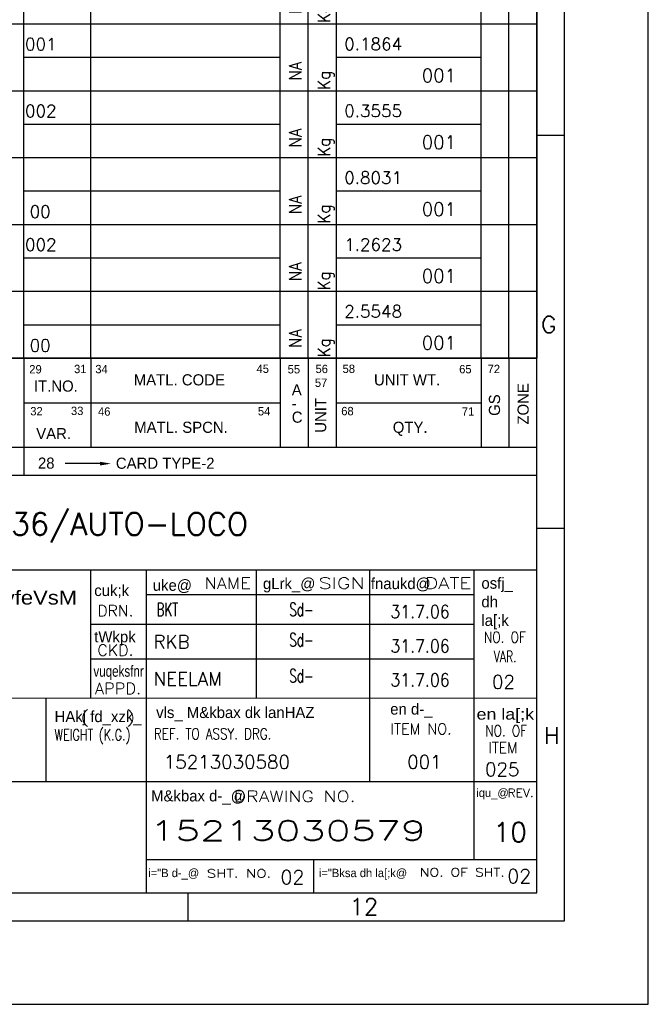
# Model space of a CAD drawing. Extents: x -3982 to 223, y 1410 to 4380.
# Tile 7 of 9: x -340 to 223, y 1410 to 2293. Entities that reach past the tile are written whole.
import ezdxf
from ezdxf.enums import TextEntityAlignment as Align

# ---------------------------------------------------------------- set-up
doc = ezdxf.new("R2010")
doc.units = 0
doc.header["$MEASUREMENT"] = 0
doc.layers.get('0').update_dxf_attribs({"linetype": 'CONTINUOUS'})
doc.layers.add('4', color=6, linetype='CONTINUOUS')
doc.styles.add('HINDI', font='hindi')
doc.styles.add('ROMANS', font='romans')

# ---------------------------------------------------------------- blocks, each defined once
blk = doc.blocks.new('A1')
for p, q in [((841, 0), (841, 594)), ((826, 15), (826, 579)), ((821, 20), (821, 574)), ((821, 156), (826, 156)), ((651, 95), (821, 95)), ((821, 85.5), (826, 85.5)), ((651, 78), (821, 78)), ((741, 55), (741, 78)), ((751, 20), (751, 78)), ((770.76, 55), (770.76, 78)), ((791.05, 40), (791.05, 78)), ((809.8, 26), (809.8, 78)), ((751, 73.59), (809.8, 73.59)), ((741, 68.21), (809.8, 68.21)), ((741, 62.04), (809.8, 62.04)), ((20, 54.72), (821, 55)), ((733, 40), (733, 54.97)), ((751, 20), (751, 55)), ((651, 40), (821, 40)), ((751, 26), (821, 26)), ((781, 20), (781, 26)), ((20, 20), (821, 20)), ((758.42, 20), (758.42, 15)), ((14.92, 15), (826, 15)), ((0, 0), (841, 0))]:
    blk.add_line(p, q)
at = {"color": 5}
for p, q in [((821, 116), (579, 116)), ((729, 116), (729, 100)), ((741, 116), (741, 100)), ((775, 116), (775, 100)), ((780, 116), (780, 100)), ((785, 116), (785, 100)), ((811, 116), (811, 100)), ((816, 116), (816, 100)), ((729, 108), (775, 108)), ((785, 108), (811, 108)), ((579, 100), (821, 100)), ((729, 100), (729, 95)), ((742.65, 97.06), (736.42, 97.06))]:
    blk.add_line(p, q, dxfattribs=at)
blk.add_solid([(742.65, 97.39), (742.65, 96.72), (744.65, 97.06)], dxfattribs=at)
for s, height, style, p in [('G', 3, 'ROMANS', (821.79, 120.51)), ('uke@', 2, 'HINDI', (752.13, 74.23)), ('gLrk_@', 2, 'HINDI', (771.89, 74.53)), ('fnaukd@', 2, 'HINDI', (791.24, 74.53)), ('osfj_ ', 2, 'HINDI', (811.07, 74.6)), ('cuk;k', 2, 'HINDI', (741.63, 73.29)), ('dh', 2, 'HINDI', (811.07, 71.26)), ('la[;k', 2, 'HINDI', (811.07, 67.93)), ('tWkpk', 2, 'HINDI', (741.63, 64.98)), ('vls_ M&kbax dk lanHAZ', 2, 'HINDI', (752.74, 51.39)), ('en d-_', 2, 'HINDI', (794.71, 52.01)), ('HAkj fd_xzk_', 2, 'HINDI', (734.52, 50.66)), ('H', 3, 'ROMANS', (822.27, 46.74)), ('M&kbax d-_@', 2, 'HINDI', (751.83, 36.42)), ('iqu_@', 1.5, 'HINDI', (810.15, 37.22)), ('i="B d-_@', 1.5, 'HINDI', (751.3, 22.83)), ('i="Bksa dh la[;k@', 1.5, 'HINDI', (781.91, 22.83)), ('12', 3, 'ROMANS', (787.42, 16.02))]:
    blk.add_text(s, height=height, dxfattribs=dict(style=style)).set_placement(p)
for s, height, p in [('29', 1.5, (729.98, 113.25)), ('31', 1.5, (738.01, 113.3)), ('34', 1.5, (741.82, 113.28)), ('MATL. CODE', 2, (748.72, 111.1)), ('45', 1.5, (770.74, 113.34)), ('55', 1.5, (776.32, 113.25)), ('56', 1.5, (781.32, 113.31)), ('58', 1.5, (786.17, 113.33)), ('65', 1.5, (807.08, 113.27)), ('72', 1.5, (812.18, 113.3)), ('IT.NO.', 2, (730.81, 109.98)), ('57', 1.5, (781.2, 110.83)), ('UNIT WT.', 2, (791.8, 111.1)), ('A', 2, (777.06, 109.31)), ('32', 1.5, (730.15, 105.72)), ('33', 1.5, (737.45, 105.78)), ('46', 1.5, (742.3, 105.66)), ('54', 1.5, (770.98, 105.71)), ('-', 2, (777.06, 106.85)), ('C', 2, (777.06, 104.4)), ('68', 1.5, (785.93, 105.74)), ('71', 1.5, (807.56, 105.66)), ('MATL. SPCN.', 2, (748.8, 102.58)), ('QTY.', 2, (795.17, 102.58)), ('VAR.', 2, (731.22, 101.45)), ('28', 2, (731.53, 96.15)), ('CARD TYPE-2', 2, (745.51, 96.13))]:
    blk.add_text(s, height=height, dxfattribs=at).set_placement(p)
for s, p in [('ZONE', (819.55, 104.07)), ('UNIT', (783.23, 102.6)), ('GS', (814.41, 105.63))]:
    blk.add_text(s, height=2, rotation=90, dxfattribs=at).set_placement(p)
for s, height, style, width, p, p2 in [('NAME', 2, 'ROMANS', 1.074681, (761.42, 74.59), (769.71, 74.59)), ('SIGN', 2, 'ROMANS', 1.299241, (781.88, 74.59), (790.17, 74.59)), ('DATE', 2, 'ROMANS', 1.209016, (800.97, 74.59), (809.26, 74.59)), ('HAkjr gsoh bysfDV&dYl fyfeVsM', 2.5, 'HINDI', 0.946251, (681.78, 71.76), (738.55, 71.76)), ('DRN.', 2, 'ROMANS', 0.970207, (742.2, 69.65), (748.66, 69.65)), ('NO. OF', 2, 'ROMANS', 0.690303, (811.52, 64.89), (819.02, 64.89)), ('CKD.', 2, 'ROMANS', 0.984268, (742.2, 62.58), (748.66, 62.58)), ('VAR.', 2, 'ROMANS', 0.688727, (813.27, 61.43), (817.4, 61.43)), ('vuqeksfnr', 2, 'HINDI', 0.654239, (741.48, 58.8), (750.51, 58.8)), ('APPD.', 2, 'ROMANS', 1.000565, (741.76, 55.68), (750.05, 55.68)), ('en la[;k', 2, 'HINDI', 0.880246, (810.2, 51.1), (820.51, 51.1)), ('  (   )', 2, 'ROMANS', 1.107256, (735.39, 50.54), (749, 50.54)), ('WEIGHT (K.G.)', 2, 'ROMANS', 0.658231, (734.52, 47.38), (748.13, 47.38)), ('REF. TO ASSY. DRG.', 2, 'ROMANS', 0.682905, (752.33, 47.54), (773.41, 47.54)), ('ITEM NO.', 2, 'ROMANS', 0.835847, (794.74, 48.43), (805.72, 48.43)), ('NO. OF', 2, 'ROMANS', 0.690303, (811.75, 48.08), (819.25, 48.08)), ('ITEM', 2, 'ROMANS', 0.872673, (812.32, 45.08), (817.55, 45.08)), ('DRAWING NO.', 2, 'ROMANS', 1.113331, (766.66, 36.33), (788.5, 36.33)), ('REV.', 1.5, 'ROMANS', 1.033091, (815.74, 37.21), (820.47, 37.21)), ('SHT. NO.', 1.5, 'ROMANS', 1.160732, (761.84, 22.74), (773.37, 22.74)), ('NO. OF SHT.', 1.5, 'ROMANS', 1.065431, (800.04, 22.95), (815.26, 22.95))]:
    blk.add_text(s, height=height, dxfattribs=dict(style=style, width=width)).set_placement(p, p2, align=Align.FIT)
at = {"color": 7, "style": 'ROMANS'}
for tag, p, height, rotation, width in [('DRG_NO', (70.98, 574.89), 3.5, 180, 1.5), ('SHTNO', (8.61, 117.92), 2.8, 90, 0.8), ('REV_NO', (8.63, 108.63), 2.8, 90, 0.8), ('DRG_NO', (8.71, 80.28), 2.8, 90, 0.8)]:
    blk.add_attdef(tag, p, '', height=height, rotation=rotation, dxfattribs=dict(at, width=width))
for tag, p, height in [('PRODUCT', (716.23, 84.23), 4), ('DRN_SIGN', (771.9, 69.28), 1), ('CHD_SIGN', (771.96, 63.16), 1), ('APP_SIGN', (772.82, 56.2), 1), ('TITLE1', (671.74, 29.77), 3.5), ('TITLE2', (671.74, 23.56), 3.5)]:
    blk.add_attdef(tag, p, '', height=height, dxfattribs=at)
for tag, height, p in [('DRN_BY', 2, (760.21, 70.76)), ('DRN_DATE', 1.8, (800.06, 70.27)), ('CHD_BY', 2, (760.21, 64.75)), ('CHD_DATE', 1.8, (799.97, 64.76)), ('APP_BY', 2, (760.21, 58.75)), ('APP_DATE', 1.8, (799.97, 58.26)), ('NOVAR', 2.5, (815.81, 58.17)), ('SCALE', 2.5, (722.76, 43.84)), ('REFTOASSY', 2.5, (769.43, 43.23)), ('ITNO', 2.5, (800.09, 43.23)), ('NOIT', 2.5, (815.89, 42.76)), ('REV_NO', 3.5, (816.23, 30.9)), ('SHTNO', 2.5, (777.17, 22.83)), ('NOSHT', 2.5, (817.85, 23.01))]:
    blk.add_attdef(tag, text='', height=height, dxfattribs=at).set_placement(p, align=Align.MIDDLE)
at = {"color": 7, "style": 'ROMANS', "width": 0.8}
blk.add_attdef('WEIGHT', text='', height=2.3, dxfattribs=at).set_placement((741.21, 43.59), align=Align.MIDDLE)
at = {"color": 7, "style": 'ROMANS', "width": 1.5}
blk.add_attdef('DRG_NO', (751.63, 29.41), '', height=3.5, dxfattribs=at)
blk = doc.blocks.new('var3_btemplate')
at = {"color": 3}
for p, q in [((-278, 12), (0, 12)), ((-278, 0), (-278, 12)), ((-266, 0), (-266, 12)), ((-254, 0), (-254, 12)), ((-242, 0), (-242, 12)), ((-212, 0), (-212, 12)), ((-204, 0), (-204, 12)), ((-191, 0), (-191, 12)), ((-142, 0), (-142, 12)), ((-137.04, 0), (-137.04, 12)), ((-92, 0), (-92, 12)), ((-80, 0), (-80, 12)), ((-46, 0), (-46, 12)), ((-41.01, 0), (-41.01, 12)), ((-35.94, 0), (-35.94, 12)), ((-10, 0), (-10, 12)), ((-5, 0), (-5, 12)), ((0, 12), (0, 0)), ((-92, 6), (-46, 6)), ((-35.94, 6), (-10, 6)), ((-278, 0), (0, 0))]:
    blk.add_line(p, q, dxfattribs=at)
at = {"style": 'ROMANS', "width": 0.9, "flags": 4}
for tag, p in [('UT_O_QTY', (-37.05, 0.19)), ('A/C', (-42.21, 1.84)), ('GS', (-6, 3)), ('ZONE', (-1.14, -0.09))]:
    blk.add_attdef(tag, p, '', height=2.2, rotation=90, dxfattribs=at)
at = {"style": 'ROMANS', "width": 0.65, "flags": 4}
blk.add_attdef('ITEM_DESC', (-190.44, 7.11), '', height=2, dxfattribs=at)
at = {"style": 'ROMANS', "flags": 4}
for tag, p in [('ITEM_NO', (-91.78, 7.25)), ('MAT_CODE', (-79.25, 7.43)), ('IT_NO', (-203.15, 4.41)), ('MAT_SPEC', (-79.12, 1.33)), ('QTY', (-34.27, 2.23)), ('IT_VAR', (-90.96, 1.17))]:
    blk.add_attdef(tag, p, '', height=2.2, dxfattribs=at)
at = {"style": 'ROMANS'}
blk.add_attdef('WEIGHT', text='', height=2.2, dxfattribs=at).set_placement((-34.53, 6.62), align=Align.BOTTOM_LEFT)
at = {"style": 'ROMANS', "flags": 4}
for tag, p in [('VAR_2', (-272.21, 4.33)), ('VAR_1', (-260.08, 4.33)), ('VAR_0', (-247.96, 4.33)), ('DR_NO', (-117.68, 4.13))]:
    blk.add_attdef(tag, text='', height=2.2, dxfattribs=at).set_placement(p, align=Align.CENTER)
for tag, width, p in [('REMARKS', 0.75, (-242, 3.94)), ('ITEM_SIZE', 0.65, (-190.55, 1.11))]:
    blk.add_attdef(tag, text='', height=2, dxfattribs=dict(at, width=width)).set_placement(p, align=Align.BOTTOM_LEFT)
at = {"style": 'ROMANS'}
blk.add_attdef('IT_V', (-211.43, 4.44), '', height=2.2, dxfattribs=at)
at = {"style": 'ROMANS', "flags": 4}
blk.add_attdef('STD_NO', text='', height=2.2, dxfattribs=at).set_placement((-141.14, 5.59), align=Align.MIDDLE_LEFT)

msp = doc.modelspace()

# ---------------------------------------------------------------- block references
ref = msp.add_blockref('A1', (-3981.77, 1409.56), dxfattribs=dict(xscale=5, yscale=5, zscale=5))
ref.add_attrib('DRG_NO', '15213030579', (-223.61, 1556.6), dxfattribs={"color": 7, "height": 17.5, "style": 'ROMANS', "width": 1.5})
ref.add_attrib('SHTNO', '02', dxfattribs={"color": 7, "height": 12.5, "style": 'ROMANS'}).set_placement((-95.9, 1523.7), align=Align.MIDDLE)
ref.add_attrib('NOSHT', '02', dxfattribs={"color": 7, "height": 12.5, "style": 'ROMANS'}).set_placement((107.49, 1524.59), align=Align.MIDDLE)
ref.add_attrib('REV_NO', '10', dxfattribs={"color": 7, "height": 17.5, "style": 'ROMANS'}).set_placement((99.36, 1564.07), align=Align.MIDDLE)
ref.add_attrib('PRODUCT', 'PVN36/AUTO-LOCO', (-400.63, 1830.73), dxfattribs={"color": 7, "height": 20, "style": 'ROMANS'})
ref = msp.add_blockref('var3_btemplate', (123.23, 2289.56), dxfattribs=dict(xscale=5, yscale=5))
ref.add_attrib('IT_NO', '011', (-892.5, 2311.59), dxfattribs={"height": 11, "style": 'ROMANS'})
ref.add_attrib('ITEM_DESC', 'PAD', (-828.99, 2325.11), dxfattribs={"height": 10, "style": 'ROMANS', "width": 0.65})
ref.add_attrib('DR_NO', '45213030845', dxfattribs={"height": 11, "style": 'ROMANS'}).set_placement((-465.18, 2310.2), align=Align.CENTER)
ref.add_attrib('ITEM_NO', '001', (-335.67, 2325.81), dxfattribs={"height": 11, "style": 'ROMANS'})
ref.add_attrib('A/C', 'NA', (-87.83, 2298.75), dxfattribs={"height": 11, "rotation": 90, "style": 'ROMANS', "width": 0.9})
ref.add_attrib('UT_O_QTY', 'Kg', (-62.01, 2290.51), dxfattribs={"height": 11, "rotation": 90, "style": 'ROMANS', "width": 0.9})
ref.add_attrib('WEIGHT', '0.1963', dxfattribs={"height": 11, "style": 'ROMANS'}).set_placement((-49.42, 2322.67), align=Align.BOTTOM_LEFT)
ref.add_attrib('VAR_0', '002', dxfattribs={"height": 11, "style": 'ROMANS'}).set_placement((-1116.57, 2311.19), align=Align.CENTER)
ref.add_attrib('VAR_1', '002', dxfattribs={"height": 11, "style": 'ROMANS'}).set_placement((-1177.19, 2311.19), align=Align.CENTER)
ref.add_attrib('VAR_2', '002', dxfattribs={"height": 11, "style": 'ROMANS'}).set_placement((-1237.8, 2311.19), align=Align.CENTER)
ref = msp.add_blockref('var3_btemplate', (123.23, 2229.56), dxfattribs=dict(xscale=5, yscale=5))
ref.add_attrib('IT_NO', '010', (-892.5, 2251.59), dxfattribs={"height": 11, "style": 'ROMANS'})
ref.add_attrib('ITEM_DESC', 'LIFTING ANGLE', (-828.99, 2265.11), dxfattribs={"height": 10, "style": 'ROMANS', "width": 0.65})
ref.add_attrib('DR_NO', '45213030892', dxfattribs={"height": 11, "style": 'ROMANS'}).set_placement((-465.18, 2250.2), align=Align.CENTER)
ref.add_attrib('ITEM_NO', '001', (-335.67, 2265.81), dxfattribs={"height": 11, "style": 'ROMANS'})
ref.add_attrib('A/C', 'NA', (-87.83, 2238.75), dxfattribs={"height": 11, "rotation": 90, "style": 'ROMANS', "width": 0.9})
ref.add_attrib('UT_O_QTY', 'Kg', (-62.01, 2230.51), dxfattribs={"height": 11, "rotation": 90, "style": 'ROMANS', "width": 0.9})
ref.add_attrib('WEIGHT', '0.1864', dxfattribs={"height": 11, "style": 'ROMANS'}).set_placement((-49.42, 2262.67), align=Align.BOTTOM_LEFT)
ref.add_attrib('VAR_0', '004', dxfattribs={"height": 11, "style": 'ROMANS'}).set_placement((-1116.57, 2251.19), align=Align.CENTER)
ref.add_attrib('VAR_1', '004', dxfattribs={"height": 11, "style": 'ROMANS'}).set_placement((-1177.19, 2251.19), align=Align.CENTER)
ref.add_attrib('VAR_2', '004', dxfattribs={"height": 11, "style": 'ROMANS'}).set_placement((-1237.8, 2251.19), align=Align.CENTER)
ref = msp.add_blockref('var3_btemplate', (123.23, 2169.56), dxfattribs=dict(xscale=5, yscale=5))
ref.add_attrib('IT_NO', '009', (-892.5, 2191.59), dxfattribs={"height": 11, "style": 'ROMANS'})
ref.add_attrib('ITEM_DESC', 'RAIN SHIELD', (-828.99, 2205.11), dxfattribs={"height": 10, "style": 'ROMANS', "width": 0.65})
ref.add_attrib('DR_NO', '45213030633', dxfattribs={"height": 11, "style": 'ROMANS'}).set_placement((-465.18, 2190.2), align=Align.CENTER)
ref.add_attrib('ITEM_NO', '002', (-335.67, 2205.81), dxfattribs={"height": 11, "style": 'ROMANS'})
ref.add_attrib('A/C', 'NA', (-87.83, 2178.75), dxfattribs={"height": 11, "rotation": 90, "style": 'ROMANS', "width": 0.9})
ref.add_attrib('UT_O_QTY', 'Kg', (-62.01, 2170.51), dxfattribs={"height": 11, "rotation": 90, "style": 'ROMANS', "width": 0.9})
ref.add_attrib('WEIGHT', '0.3555', dxfattribs={"height": 11, "style": 'ROMANS'}).set_placement((-49.42, 2202.67), align=Align.BOTTOM_LEFT)
ref.add_attrib('VAR_0', '001', dxfattribs={"height": 11, "style": 'ROMANS'}).set_placement((-1116.57, 2191.19), align=Align.CENTER)
ref.add_attrib('VAR_1', '001', dxfattribs={"height": 11, "style": 'ROMANS'}).set_placement((-1177.19, 2191.19), align=Align.CENTER)
ref.add_attrib('VAR_2', '001', dxfattribs={"height": 11, "style": 'ROMANS'}).set_placement((-1237.8, 2191.19), align=Align.CENTER)
ref = msp.add_blockref('var3_btemplate', (123.23, 2109.56), dxfattribs=dict(xscale=5, yscale=5))
ref.add_attrib('IT_NO', '008', (-892.5, 2131.59), dxfattribs={"height": 11, "style": 'ROMANS'})
ref.add_attrib('ITEM_DESC', 'PANEL SUPPORT BRACKET', (-828.99, 2145.11), dxfattribs={"height": 10, "style": 'ROMANS', "width": 0.65})
ref.add_attrib('DR_NO', '35213030849', dxfattribs={"height": 11, "style": 'ROMANS'}).set_placement((-465.18, 2130.2), align=Align.CENTER)
ref.add_attrib('IT_VAR', '00', (-331.55, 2115.4), dxfattribs={"height": 11, "style": 'ROMANS'})
ref.add_attrib('A/C', 'NA', (-87.83, 2118.75), dxfattribs={"height": 11, "rotation": 90, "style": 'ROMANS', "width": 0.9})
ref.add_attrib('UT_O_QTY', 'Kg', (-62.01, 2110.51), dxfattribs={"height": 11, "rotation": 90, "style": 'ROMANS', "width": 0.9})
ref.add_attrib('WEIGHT', '0.8031', dxfattribs={"height": 11, "style": 'ROMANS'}).set_placement((-49.42, 2142.67), align=Align.BOTTOM_LEFT)
ref.add_attrib('VAR_0', '001', dxfattribs={"height": 11, "style": 'ROMANS'}).set_placement((-1116.57, 2131.19), align=Align.CENTER)
ref.add_attrib('VAR_1', '001', dxfattribs={"height": 11, "style": 'ROMANS'}).set_placement((-1177.19, 2131.19), align=Align.CENTER)
ref.add_attrib('VAR_2', '001', dxfattribs={"height": 11, "style": 'ROMANS'}).set_placement((-1237.8, 2131.19), align=Align.CENTER)
ref = msp.add_blockref('var3_btemplate', (123.23, 2049.56), dxfattribs=dict(xscale=5, yscale=5))
ref.add_attrib('IT_NO', '007', (-892.5, 2071.59), dxfattribs={"height": 11, "style": 'ROMANS'})
ref.add_attrib('ITEM_DESC', 'HINGED  BRACKET', (-828.99, 2085.11), dxfattribs={"height": 10, "style": 'ROMANS', "width": 0.65})
ref.add_attrib('DR_NO', '45213030899', dxfattribs={"height": 11, "style": 'ROMANS'}).set_placement((-465.18, 2070.2), align=Align.CENTER)
ref.add_attrib('ITEM_NO', '002', (-335.67, 2085.81), dxfattribs={"height": 11, "style": 'ROMANS'})
ref.add_attrib('A/C', 'NA', (-87.83, 2058.75), dxfattribs={"height": 11, "rotation": 90, "style": 'ROMANS', "width": 0.9})
ref.add_attrib('UT_O_QTY', 'Kg', (-62.01, 2050.51), dxfattribs={"height": 11, "rotation": 90, "style": 'ROMANS', "width": 0.9})
ref.add_attrib('WEIGHT', '1.2623', dxfattribs={"height": 11, "style": 'ROMANS'}).set_placement((-49.42, 2082.67), align=Align.BOTTOM_LEFT)
ref.add_attrib('VAR_0', '001', dxfattribs={"height": 11, "style": 'ROMANS'}).set_placement((-1116.57, 2071.19), align=Align.CENTER)
ref.add_attrib('VAR_1', '001', dxfattribs={"height": 11, "style": 'ROMANS'}).set_placement((-1177.19, 2071.19), align=Align.CENTER)
ref.add_attrib('VAR_2', '001', dxfattribs={"height": 11, "style": 'ROMANS'}).set_placement((-1237.8, 2071.19), align=Align.CENTER)
ref = msp.add_blockref('var3_btemplate', (123.23, 1989.56), dxfattribs=dict(xscale=5, yscale=5))
ref.add_attrib('IT_NO', '006', (-892.5, 2011.59), dxfattribs={"height": 11, "style": 'ROMANS'})
ref.add_attrib('ITEM_DESC', 'W. A. OF STIFFNER', (-828.99, 2025.11), dxfattribs={"height": 10, "style": 'ROMANS', "width": 0.65})
ref.add_attrib('DR_NO', '35213030784', dxfattribs={"height": 11, "style": 'ROMANS'}).set_placement((-465.18, 2010.2), align=Align.CENTER)
ref.add_attrib('IT_VAR', '00', (-331.55, 1995.4), dxfattribs={"height": 11, "style": 'ROMANS'})
ref.add_attrib('A/C', 'NA', (-87.83, 1998.75), dxfattribs={"height": 11, "rotation": 90, "style": 'ROMANS', "width": 0.9})
ref.add_attrib('UT_O_QTY', 'Kg', (-62.01, 1990.51), dxfattribs={"height": 11, "rotation": 90, "style": 'ROMANS', "width": 0.9})
ref.add_attrib('WEIGHT', '2.5548', dxfattribs={"height": 11, "style": 'ROMANS'}).set_placement((-49.42, 2022.67), align=Align.BOTTOM_LEFT)
ref.add_attrib('VAR_0', '002', dxfattribs={"height": 11, "style": 'ROMANS'}).set_placement((-1116.57, 2011.19), align=Align.CENTER)
ref.add_attrib('VAR_1', '002', dxfattribs={"height": 11, "style": 'ROMANS'}).set_placement((-1177.19, 2011.19), align=Align.CENTER)
ref.add_attrib('VAR_2', '002', dxfattribs={"height": 11, "style": 'ROMANS'}).set_placement((-1237.8, 2011.19), align=Align.CENTER)

# ---------------------------------------------------------------- texts
at = {"style": 'ROMANS'}
for p in [(20.07, 2237.25), (20.07, 2177.25), (20.07, 2117.25), (20.07, 2057.25), (20.07, 1997.25)]:
    msp.add_text('001', height=12, dxfattribs=at).set_placement(p)
at = {"layer": '4', "style": 'ROMANS'}
for s, height, width, p in [('BKT', 12, 0.65, (-217.75, 1757.88)), ('Sd-', 12, 0.65, (-98.67, 1757.88)), ('31.7.06', 11.5, 0.9, (-8.04, 1756.2)), ('Sd-', 12, 0.65, (-98.67, 1730.69)), ('31.7.06', 11.5, 0.9, (-8.04, 1725.36)), ('Sd-', 12, 0.65, (-98.67, 1698.39)), ('31.7.06', 11.5, 0.9, (-8.04, 1694.93))]:
    msp.add_text(s, height=height, dxfattribs=dict(at, width=width)).set_placement(p)
for s, p in [('RKB', (-220.41, 1728.94)), ('NEELAM', (-220.41, 1695.68)), ('02', (83.09, 1692.87)), ('15213030580', (-211.24, 1621.08)), ('001', (7.06, 1621.08)), ('025', (76.79, 1614.43))]:
    msp.add_text(s, height=12, dxfattribs=at).set_placement(p)

doc.saveas('drawing.dxf')
